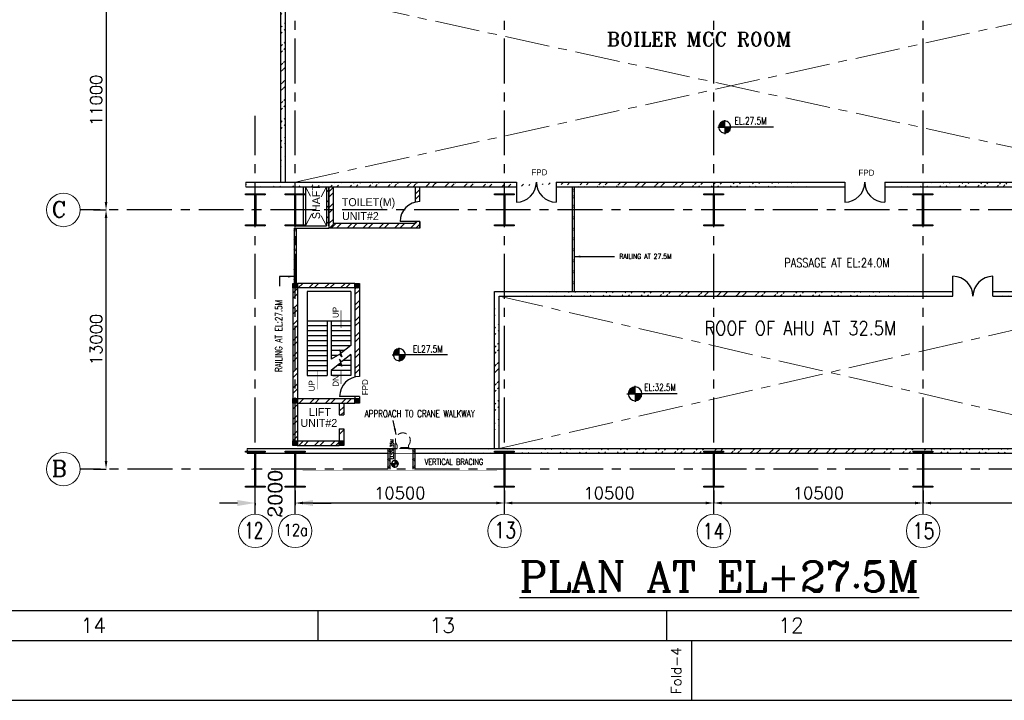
# Model space of a CAD drawing. Header units: inches. Extents: x 0 to 1544102, y -487208 to 23144100.
# Tile 2 of 13: x 53534 to 102926, y -287698 to -253560. Entities that reach past the tile are written whole.
import ezdxf
from ezdxf.enums import TextEntityAlignment as Align

# ---------------------------------------------------------------- set-up
doc = ezdxf.new("R2010")
doc.units = ezdxf.units.IN
doc.header["$LTSCALE"] = 1800
doc.header["$MEASUREMENT"] = 0
doc.linetypes.add('CENTER', pattern=[2, 1.25, -0.25, 0.25, -0.25])
doc.linetypes.add('HIDDEN', pattern=[0.375, 0.25, -0.125])
doc.layers.get('0').update_dxf_attribs({"color": 253, "lineweight": 9})
for name, color, linetype in [('BRACING', 1, 'HIDDEN'), ('COL', 1, 'Continuous'), ('FORMAT', 9, 'Continuous'), ('GRID', 251, 'CENTER'), ('STAIR', 2, 'Continuous'), ('STEEL', 231, 'Continuous'), ('TEXT', 3, 'Continuous'), ('WALL', 6, 'Continuous')]:
    doc.layers.add(name, color=color, linetype=linetype)
for name, color, linetype, lineweight in [('CEN', 2, 'CENTER', 15), ('DIM', 4, 'Continuous', 18), ('EQUIP', 8, 'HIDDEN', 9)]:
    doc.layers.add(name, color=color, linetype=linetype, lineweight=lineweight)
doc.styles.add('COMPLEX', font='complex')
doc.styles.add('HTX11', font='O8111901')
doc.styles.add('ROMANC', font='ROMANC.SHX')
doc.styles.add('ROMANS', font='romans.shx')
doc.styles.add('ROMANT', font='romant')
doc.styles.get("Standard").update_dxf_attribs({"font": 'arial.ttf'})
doc.dimstyles.new('K2', dxfattribs={"dimtxt": 600, "dimasz": 400, "dimexe": 200, "dimexo": 200, "dimgap": 200, "dimtad": 1, "dimdec": 0, "dimzin": 0, "dimdsep": 46, "dimtxsty": 'ROMANC', "dimcen": 0.09, "dimclrd": 256, "dimclrt": 4, "dimadec": 0, "dimazin": 0, "dimtfac": 1, "dimtdec": 0, "dimtofl": 0, "dimtmove": 1, "dimatfit": 3, "dimfxl": 0.18, "dimtolj": 1, "dimtzin": 0, "dimarcsym": 0})
doc.dimstyles.new('USER175', dxfattribs={"dimscale": 175, "dimtxt": 2, "dimasz": 1.75, "dimexe": 0, "dimexo": 0, "dimgap": 0.5, "dimtad": 1, "dimdec": 0, "dimzin": 0, "dimdsep": 46, "dimtxsty": 'ROMANS', "dimcen": 0, "dimclrd": 4, "dimclre": 4, "dimclrt": 4, "dimadec": 0, "dimazin": 0, "dimtfac": 0.09, "dimtdec": 0, "dimtix": 1, "dimtofl": 0, "dimtmove": 0, "dimatfit": 3, "dimfxl": 1, "dimtolj": 1, "dimtzin": 0, "dimarcsym": 0})
pattern_1 = [(45, (-320647.8, -240291.9), (-477.2971, 477.2971), []), (45, (-320329.6, -240291.9), (-477.2971, 477.2971), [])]
pattern_2 = [(45, (-320647.8, -241291.9), (-477.2971, 477.2971), []), (45, (-320329.6, -241291.9), (-477.2971, 477.2971), [])]
pattern_3 = [(45, (-325069.66, -362048.9), (-397.7476, 397.7476), []), (45, (-324804.5, -362048.9), (-397.7476, 397.7476), [])]

# ---------------------------------------------------------------- blocks, each defined once
blk = doc.blocks.new('SHEET_A0')
at = {"layer": 'FORMAT'}
for p, q in [((24, 18), (1076, 18)), ((274, 12), (274, 18)), ((344, 12), (344, 18)), ((12, 12), (1177, 12)), ((349, 0), (349, 12))]:
    blk.add_line(p, q, dxfattribs=at)
blk.add_lwpolyline([(1189, 841), (0, 841), (0, 0), (1189, 0)], close=True, dxfattribs=at)
at = {"layer": 'FORMAT', "style": 'ROMANS'}
for s, p in [('14', (226.34, 13.53)), ('13', (296.34, 13.53)), ('12', (366.34, 13.53))]:
    blk.add_text(s, height=3, dxfattribs=at).set_placement(p)
blk.add_text('Fold-4', height=2, rotation=90, dxfattribs=at).set_placement((346.89, 1.23))
at = {"layer": 'FORMAT', "color": 3, "flags": 13}
for tag, height, rotation, style, p in [('DRGNO', 3.5, 180, 'ROMANT', (99.42, 824.44)), ('FILE_PATH', 2, 90, 'ROMANS', (18.35, 51.64))]:
    blk.add_attdef(tag, text='', height=height, rotation=rotation, dxfattribs=dict(at, style=style)).set_placement(p, align=Align.MIDDLE_LEFT)
for tag, height, style, p in [('DRN', 2, 'ROMANS', (1122.62, 62.51)), ('DESIGN', 2, 'ROMANS', (1122.62, 58.59)), ('CHD', 2, 'ROMANS', (1122.62, 54.43)), ('APPD', 2, 'ROMANS', (1122.62, 50.27)), ('SCALE', 2, 'ROMANS', (1088.44, 28.38)), ('DRGNO', 3.5, 'ROMANT', (1105.05, 23))]:
    blk.add_attdef(tag, text='', height=height, dxfattribs=dict(at, style=style)).set_placement(p, align=Align.MIDDLE_LEFT)
at = {"layer": 'FORMAT', "color": 3, "style": 'ROMANS', "width": 0.8, "flags": 13}
for p in [(1162.9, 62.51), (1162.9, 58.35), (1162.9, 54.19), (1162.9, 50.16)]:
    blk.add_attdef('DATE', text='', height=2, dxfattribs=at).set_placement(p, align=Align.MIDDLE_LEFT)
at = {"layer": 'FORMAT', "color": 3, "style": 'ROMANS', "flags": 13}
for tag, p in [('1', (1119.96, 13.98)), ('REV', (1156.97, 13.98))]:
    blk.add_attdef(tag, p, '', height=2, dxfattribs=at)
blk = doc.blocks.new('*D395')
at = {"layer": 'DIM', "color": 0, "lineweight": -2, "transparency": 16777216}
for p, q in [((98852, -277170), (98852, -277802)), ((110852, -277320), (110852, -277802))]:
    blk.add_line(p, q, dxfattribs=at)
at = {"layer": 'DIM', "lineweight": -2, "transparency": 16777216}
blk.add_line((110452, -277802), (99252, -277802), dxfattribs=at)
at = {"layer": 'DIM', "transparency": 16777216}
for points in [[(99252, -277735), (99252, -277868), (98852, -277802)], [(110452, -277735), (110452, -277868), (110852, -277802)]]:
    blk.add_solid(points, dxfattribs=at)
at = {"layer": 'DIM', "color": 4, "transparency": 16777216, "insert": (104852, -277302), "char_height": 600, "attachment_point": 5, "style": 'ROMANC'}
blk.add_mtext('\\A1;12000', dxfattribs=at)
blk = doc.blocks.new('*D396')
at = {"layer": 'DIM', "lineweight": -2, "transparency": 16777216}
for p, q in [((64452, -277802), (63552, -277802)), ((68252, -277802), (69152, -277802))]:
    blk.add_line(p, q, dxfattribs=at)
at = {"layer": 'DIM', "color": 0, "lineweight": -2, "transparency": 16777216}
for p, q in [((65352, -277802), (65352, -277902)), ((67352, -277801), (67352, -277902))]:
    blk.add_line(p, q, dxfattribs=at)
at = {"layer": 'DIM', "transparency": 16777216}
for points in [[(64452, -277652), (64452, -277952), (65352, -277802)], [(68252, -277652), (68252, -277952), (67352, -277802)]]:
    blk.add_solid(points, dxfattribs=at)
at = {"layer": 'DIM', "color": 4, "transparency": 16777216, "insert": (66352, -277339), "char_height": 700, "attachment_point": 5, "rotation": 90, "style": 'COMPLEX'}
blk.add_mtext('\\A1;2000', dxfattribs=at)
blk = doc.blocks.new('*D397')
at = {"layer": 'DIM', "color": 0, "lineweight": -2, "transparency": 16777216}
for p, q in [((77852, -277170), (77852, -277802)), ((88352, -277320), (88352, -277802))]:
    blk.add_line(p, q, dxfattribs=at)
at = {"layer": 'DIM', "lineweight": -2, "transparency": 16777216}
blk.add_line((87952, -277802), (78252, -277802), dxfattribs=at)
at = {"layer": 'DIM', "transparency": 16777216}
for points in [[(78252, -277735), (78252, -277868), (77852, -277802)], [(87952, -277735), (87952, -277868), (88352, -277802)]]:
    blk.add_solid(points, dxfattribs=at)
at = {"layer": 'DIM', "color": 4, "transparency": 16777216, "insert": (83102, -277302), "char_height": 600, "attachment_point": 5, "style": 'ROMANC'}
blk.add_mtext('\\A1;10500', dxfattribs=at)
blk = doc.blocks.new('*D398')
at = {"layer": 'DIM', "color": 0, "lineweight": -2, "transparency": 16777216}
for p, q in [((88352, -277170), (88352, -277802)), ((98852, -277320), (98852, -277802))]:
    blk.add_line(p, q, dxfattribs=at)
at = {"layer": 'DIM', "lineweight": -2, "transparency": 16777216}
blk.add_line((98452, -277802), (88752, -277802), dxfattribs=at)
at = {"layer": 'DIM', "transparency": 16777216}
for points in [[(88752, -277735), (88752, -277868), (88352, -277802)], [(98452, -277735), (98452, -277868), (98852, -277802)]]:
    blk.add_solid(points, dxfattribs=at)
at = {"layer": 'DIM', "color": 4, "transparency": 16777216, "insert": (93602, -277302), "char_height": 600, "attachment_point": 5, "style": 'ROMANC'}
blk.add_mtext('\\A1;10500', dxfattribs=at)
blk = doc.blocks.new('*D399')
at = {"layer": 'DIM', "color": 0, "lineweight": -2, "transparency": 16777216}
for p, q in [((67352, -277170), (67352, -277802)), ((77852, -277320), (77852, -277802))]:
    blk.add_line(p, q, dxfattribs=at)
at = {"layer": 'DIM', "lineweight": -2, "transparency": 16777216}
blk.add_line((77452, -277802), (67752, -277802), dxfattribs=at)
at = {"layer": 'DIM', "transparency": 16777216}
for points in [[(67752, -277735), (67752, -277868), (67352, -277802)], [(77452, -277735), (77452, -277868), (77852, -277802)]]:
    blk.add_solid(points, dxfattribs=at)
at = {"layer": 'DIM', "color": 4, "transparency": 16777216, "insert": (72602, -277302), "char_height": 600, "attachment_point": 5, "style": 'ROMANC'}
blk.add_mtext('\\A1;10500', dxfattribs=at)
blk = doc.blocks.new('C-ROW COLUMN')
at = {"layer": 'COL'}
h = blk.add_hatch(dxfattribs=at)
h.set_pattern_fill('ANSI31', color=256, scale=200, style=0)
h.set_pattern_definition([(45, (-1315.907, -6.545), (-17.6776695, 17.6776695), [])])
h.paths.add_polyline_path([(77950, 120865), (76960, 120865), (76960, 120820), (77950, 120820)])
h.paths.add_polyline_path([(77478, 120820), (77433, 120820), (77433, 119310), (77478, 119310)])
h.paths.add_polyline_path([(77950, 119310), (76960, 119310), (76960, 119265), (77950, 119265)])
at = {"layer": 'CEN'}
for p, q in [((77455, 119265), (77455, 120865)), ((77264, 120065), (77647, 120065))]:
    blk.add_line(p, q, dxfattribs=at)
at = {"layer": 'COL'}
for points in [[(76960, 120865), (77950, 120865), (77950, 120820), (76960, 120820)], [(77433, 120820), (77478, 120820), (77478, 119310), (77433, 119310)], [(76960, 119310), (77950, 119310), (77950, 119265), (76960, 119265)]]:
    blk.add_lwpolyline(points, close=True, dxfattribs=at)
blk = doc.blocks.new('B-ROW COLUMN')
at = {"layer": 'COL'}
h = blk.add_hatch(dxfattribs=at)
h.set_pattern_fill('ANSI31', color=256, scale=200, style=0)
h.set_pattern_definition([(45, (155648.048, 63141.767), (-17.67767, 17.67767), [])])
h.paths.add_polyline_path([(171095, 85178), (172085, 85178), (172085, 85128), (171095, 85128)])
h.paths.add_polyline_path([(171574, 86878), (171606, 86878), (171606, 85178), (171574, 85178)])
h.paths.add_polyline_path([(171095, 86928), (172085, 86928), (172085, 86878), (171095, 86878)])
blk.add_line((171590, 85128), (171590, 86928))
at = {"layer": 'CEN'}
for p, q in [((171590, 85128), (171590, 86928)), ((171399, 86028), (171782, 86028))]:
    blk.add_line(p, q, dxfattribs=at)
at = {"layer": 'COL'}
for points in [[(171095, 86928), (172085, 86928), (172085, 86878), (171095, 86878)], [(171574, 86878), (171606, 86878), (171606, 85178), (171574, 85178)], [(171095, 85178), (172085, 85178), (172085, 85128), (171095, 85128)]]:
    blk.add_lwpolyline(points, close=True, dxfattribs=at)
blk = doc.blocks.new('*X15')
at = {"color": 0}
for p, q in [((36102, 29300), (36330, 29300)), ((36115, 29325), (36330, 29325)), ((36132, 29350), (36330, 29350)), ((36154, 29375), (36330, 29375)), ((36183, 29400), (36330, 29400)), ((36226, 29425), (36330, 29425)), ((36080, 29200), (36330, 29200)), ((36081, 29225), (36330, 29225)), ((36085, 29250), (36330, 29250)), ((36092, 29275), (36330, 29275))]:
    blk.add_line(p, q, dxfattribs=at)
blk = doc.blocks.new('LL')
for p, q in [((-1136, 0), (-711, 0)), ((-711, 0), (-711, 423)), ((1493, 0), (-711, 0)), ((-711, 0), (-711, -418))]:
    blk.add_line(p, q)
for start, end in [(90, 180), (180, 270), (0, 90), (270, 0)]:
    blk.add_arc((-711, 0), 360, start, end)
at = {"xscale": 1.439999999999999, "yscale": 1.439999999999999, "zscale": 1.439999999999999}
blk.add_blockref('*X15', (-53026, -42044), dxfattribs=at)
at = {"xscale": 1.439999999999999, "yscale": 1.439999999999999, "zscale": 1.439999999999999, "rotation": 180}
blk.add_blockref('*X15', (51604, 42044), dxfattribs=at)
at = {"flags": 4}
blk.add_attdef('LEVEL', (-222, 154), '', height=432, dxfattribs=at)
blk = doc.blocks.new('*D403')
at = {"layer": 'DIM', "color": 0, "lineweight": -2, "transparency": 16777216}
for p, q in [((57237, -252101), (57866, -252101)), ((57237, -263101), (57866, -263101))]:
    blk.add_line(p, q, dxfattribs=at)
at = {"layer": 'DIM', "lineweight": -2, "transparency": 16777216}
blk.add_line((57866, -252501), (57866, -262701), dxfattribs=at)
at = {"layer": 'DIM', "transparency": 16777216}
for points in [[(57800, -252501), (57933, -252501), (57866, -252101)], [(57800, -262701), (57933, -262701), (57866, -263101)]]:
    blk.add_solid(points, dxfattribs=at)
at = {"layer": 'DIM', "color": 4, "transparency": 16777216, "insert": (57366, -257601), "char_height": 600, "attachment_point": 5, "rotation": 90, "style": 'ROMANC'}
blk.add_mtext('\\A1;11000', dxfattribs=at)
blk = doc.blocks.new('*D404')
at = {"layer": 'DIM', "color": 0, "lineweight": -2, "transparency": 16777216}
for p, q in [((57237, -263101), (57866, -263101)), ((57237, -276101), (57866, -276101))]:
    blk.add_line(p, q, dxfattribs=at)
at = {"layer": 'DIM', "lineweight": -2, "transparency": 16777216}
blk.add_line((57866, -275701), (57866, -263501), dxfattribs=at)
at = {"layer": 'DIM', "transparency": 16777216}
for points in [[(57800, -263501), (57933, -263501), (57866, -263101)], [(57800, -275701), (57933, -275701), (57866, -276101)]]:
    blk.add_solid(points, dxfattribs=at)
at = {"layer": 'DIM', "color": 4, "transparency": 16777216, "insert": (57366, -269601), "char_height": 600, "attachment_point": 5, "rotation": 90, "style": 'ROMANC'}
blk.add_mtext('\\A1;13000', dxfattribs=at)

msp = doc.modelspace()

# ---------------------------------------------------------------- hatches: boundary and pattern name
h = msp.add_hatch()
h.set_pattern_fill('ANSI32', color=256, scale=1800, style=0)
h.set_pattern_definition(pattern_1)
edge = h.paths.add_edge_path()
edge.add_line((66637.36, -261711.25), (66637.36, -251236.25))
edge.add_line((66867.36, -261711.25), (66867.36, -251466.25))
h = msp.add_hatch()
h.set_pattern_fill('ANSI32', color=256, scale=1800, style=0)
h.set_pattern_definition(pattern_1)
edge = h.paths.add_edge_path()
edge.add_line((80452.36, -261711.25), (94925.97, -261711.25))
edge.add_line((80452.36, -261941.25), (94925.97, -261941.25))
edge.add_line((64883.65, -261711.25), (78452.36, -261711.25))
edge.add_line((64883.65, -261941.25), (78452.36, -261941.25))
h = msp.add_hatch()
h.set_pattern_fill('ANSI32', color=256, scale=1800, style=0)
h.set_pattern_definition(pattern_1)
edge = h.paths.add_edge_path()
edge.add_line((96925.97, -261711.25), (111644.65, -261711.25))
edge.add_line((96925.97, -261941.25), (111644.65, -261941.25))
h = msp.add_hatch()
h.set_pattern_fill('ANSI32', color=256, scale=1800, style=0)
h.set_pattern_definition(pattern_2)
edge = h.paths.add_edge_path()
edge.add_line((77352.36, -267201.25), (100352.36, -267201.25))
edge.add_line((77582.36, -267431.25), (100352.36, -267431.25))
h = msp.add_hatch()
h.set_pattern_fill('ANSI32', color=256, scale=1800, style=0)
h.set_pattern_definition(pattern_2)
edge = h.paths.add_edge_path()
edge.add_line((77582.36, -275071.25), (77582.36, -267431.25))
edge.add_line((77352.36, -275071.25), (77352.36, -267201.25))
h = msp.add_hatch()
h.set_pattern_fill('ANSI32', color=256, scale=1800, style=0)
h.set_pattern_definition(pattern_2)
edge = h.paths.add_edge_path()
edge.add_line((102352.36, -267201.25), (110967.36, -267201.25))
edge.add_line((102352.36, -267431.25), (110737.36, -267431.25))
h = msp.add_hatch()
h.set_pattern_fill('ANSI32', color=256, scale=1800, style=0)
h.set_pattern_definition(pattern_2)
edge = h.paths.add_edge_path()
edge.add_line((73036.38, -275071.25), (111403.45, -275071.25))
edge.add_line((73252.36, -275301.25), (111403.45, -275301.25))
at = {"layer": 'COL'}
h = msp.add_hatch(dxfattribs=at)
h.set_pattern_fill('ANSI31', color=1, scale=250, angle=180, style=0)
h.set_pattern_definition([(225, (63887.363, -272136.247), (22.09709, -22.09709), [])])
h.paths.add_polyline_path([(67467.36, -267016.25), (67467.36, -266786.25), (67237.36, -266786.25), (67237.36, -267016.25)])
h = msp.add_hatch(dxfattribs=at)
h.set_pattern_fill('ANSI31', color=1, scale=250, angle=180, style=0)
h.set_pattern_definition([(225, (63887.363, -272136.247), (22.09709, -22.09709), [])])
h.paths.add_polyline_path([(67467.36, -267016.25), (67467.36, -266786.25), (67237.36, -266786.25), (67237.36, -267016.25)])
h = msp.add_hatch(dxfattribs=at)
h.set_pattern_fill('ANSI31', color=1, scale=250, angle=180, style=0)
h.set_pattern_definition([(225, (67002.363, -272136.247), (22.09709, -22.09709), [])])
h.paths.add_polyline_path([(70582.36, -267016.25), (70582.36, -266786.25), (70352.36, -266786.25), (70352.36, -267016.25)])
h = msp.add_hatch(dxfattribs=at)
h.set_pattern_fill('ANSI31', color=1, scale=250, angle=180, style=0)
h.set_pattern_definition([(225, (67002.363, -272136.247), (22.09709, -22.09709), [])])
h.paths.add_polyline_path([(70582.36, -267016.25), (70582.36, -266786.25), (70352.36, -266786.25), (70352.36, -267016.25)])
h = msp.add_hatch(dxfattribs=at)
h.set_pattern_fill('ANSI31', color=1, scale=250, angle=180, style=0)
h.set_pattern_definition([(225, (63887.363, -277906.247), (22.09709, -22.09709), [])])
h.paths.add_polyline_path([(67467.36, -272786.25), (67467.36, -272556.25), (67237.36, -272556.25), (67237.36, -272786.25)])
h = msp.add_hatch(dxfattribs=at)
h.set_pattern_fill('ANSI31', color=1, scale=250, angle=180, style=0)
h.set_pattern_definition([(225, (67002.363, -277906.247), (22.09709, -22.09709), [])])
h.paths.add_polyline_path([(70582.36, -272786.25), (70582.36, -272556.25), (70352.36, -272556.25), (70352.36, -272786.25)])
h = msp.add_hatch(dxfattribs=at)
h.set_pattern_fill('ANSI31', color=1, scale=250, angle=180, style=0)
h.set_pattern_definition([(225, (63887.363, -280036.247), (22.09709, -22.09709), [])])
h.paths.add_polyline_path([(67467.36, -274916.25), (67467.36, -274686.25), (67237.36, -274686.25), (67237.36, -274916.25)])
h = msp.add_hatch(dxfattribs=at)
h.set_pattern_fill('ANSI31', color=1, scale=250, angle=180, style=0)
h.set_pattern_definition([(225, (66217.363, -280036.247), (22.09709, -22.09709), [])])
h.paths.add_polyline_path([(69797.36, -274916.25), (69797.36, -274686.25), (69567.36, -274686.25), (69567.36, -274916.25)])
at = {"layer": 'WALL', "linetype": 'Continuous'}
h = msp.add_hatch(dxfattribs=at)
h.set_pattern_fill('ANSI32', color=9, scale=1500, angle=360, style=0)
h.set_pattern_definition([(45, (-323799.66, -361128.9), (-397.7476, 397.7476), []), (45, (-323534.5, -361128.9), (-397.7476, 397.7476), [])])
h.paths.add_polyline_path([(69042.36, -263101.25), (68927.36, -263101.25), (68927.36, -263901.25), (69042.36, -263901.25)])
h.paths.add_polyline_path([(69042.36, -261941.25), (68927.36, -261941.25), (68927.36, -263101.25), (69042.36, -263101.25)])
h = msp.add_hatch(dxfattribs=at)
h.set_pattern_fill('ANSI32', color=9, scale=1500, angle=360, style=0)
h.set_pattern_definition([(45, (-449114.66, -361128.9), (-397.74756, 397.74756), []), (45, (-448849.5, -361128.9), (-397.74756, 397.74756), [])])
h.paths.add_polyline_path([(69272.36, -261941.25), (69042.36, -261941.25), (69042.36, -263101.25), (69272.36, -263101.25)])
h.paths.add_polyline_path([(69272.36, -263101.25), (69042.36, -263101.25), (69042.36, -264016.25), (69272.36, -264016.25)])
h = msp.add_hatch(dxfattribs=at)
h.set_pattern_fill('ANSI32', color=9, scale=1500, angle=360, style=0)
h.set_pattern_definition([(45, (-404755.4, -306098.74), (-397.74756, 397.74756), []), (45, (-404490.26, -306098.74), (-397.74756, 397.74756), [])])
edge = h.paths.add_edge_path()
edge.add_line((73612.36, -264336.25), (73382.36, -264336.25))
edge.add_line((73382.36, -264336.25), (73382.36, -264363.06))
edge.add_arc((73612.36, -265336.25), 1000, 90, 103.297072, ccw=False)
edge = h.paths.add_edge_path()
edge.add_arc((73612.36, -263686.25), 1000, 90, 103.297072)
edge.add_line((73382.36, -262713.06), (73382.36, -261941.25))
edge.add_line((73382.36, -261941.25), (73612.36, -261941.25))
edge.add_line((73612.36, -261941.25), (73612.36, -262686.25))
h = msp.add_hatch(dxfattribs=at)
h.set_pattern_fill('ANSI32', color=9, scale=1500, angle=360, style=0)
h.set_pattern_definition([(45, (-447799.66, -356978.9), (-397.74756, 397.74756), []), (45, (-447534.5, -356978.9), (-397.74756, 397.74756), [])])
h.paths.add_polyline_path([(69042.36, -263786.25), (69042.36, -264016.25), (73612.36, -264016.25), (73612.36, -263686.25), (73382.36, -263686.25), (73382.36, -263786.25)])
h = msp.add_hatch(dxfattribs=at)
h.set_pattern_fill('ANSI32', color=9, scale=1500, angle=360, style=0)
h.set_pattern_definition([(45, (-448399.66, -362093.9), (-397.74756, 397.74756), []), (45, (-448134.5, -362093.9), (-397.74756, 397.74756), [])])
h.paths.add_polyline_path([(67237.36, -272556.25), (67467.36, -272556.25), (67467.36, -267016.25), (67237.36, -267016.25)])
h = msp.add_hatch(dxfattribs=at)
h.set_pattern_fill('ANSI32', color=9, scale=1500, angle=360, style=0)
h.set_pattern_definition([(45, (-323799.66, -362128.9), (-397.7476, 397.7476), []), (45, (-323534.5, -362128.9), (-397.7476, 397.7476), [])])
h.paths.add_polyline_path([(70352.36, -266786.25), (67467.36, -266786.25), (67467.36, -267016.25), (70352.36, -267016.25)])
h = msp.add_hatch(dxfattribs=at)
h.set_pattern_fill('ANSI32', color=9, scale=1500, angle=360, style=0)
h.set_pattern_definition([(45, (63620.57, -273019.85), (-397.748, 397.748), []), (45, (63885.74, -273019.85), (-397.748, 397.748), [])])
edge = h.paths.add_edge_path()
edge.add_arc((70582.37, -272686.26), 1141.75, 90.000446, 101.621923, ccw=False)
edge.add_line((70582.36, -271544.51), (70582.36, -267016.25))
edge.add_line((70582.36, -267016.25), (70352.36, -267016.25))
edge.add_line((70352.36, -267016.25), (70352.36, -271567.91))
h = msp.add_hatch(dxfattribs=at)
h.set_pattern_fill('ANSI32', color=9, scale=1500, angle=360, style=0)
h.set_pattern_definition([(45, (64105.57, -272789.85), (-397.75, 397.75), []), (45, (64370.74, -272789.85), (-397.75, 397.75), [])])
h.paths.add_polyline_path([(70352.36, -272556.25), (67467.36, -272556.25), (67467.36, -272786.25), (70352.36, -272786.25)])
h = msp.add_hatch(dxfattribs=at)
h.set_pattern_fill('ANSI32', color=9, scale=1500, angle=360, style=0)
h.set_pattern_definition(pattern_3)
h.paths.add_polyline_path([(67467.36, -272786.25), (67237.36, -272786.25), (67237.36, -274786.25), (67467.36, -274786.25)])
h = msp.add_hatch(dxfattribs=at)
h.set_pattern_fill('ANSI32', color=9, scale=1500, angle=360, style=0)
h.set_pattern_definition([(45, (53123.6, -366013.9), (-397.7476, 397.7476), []), (45, (53388.8, -366013.9), (-397.7476, 397.7476), [])])
h.paths.add_polyline_path([(69797.36, -272786.25), (69567.36, -272786.25), (69567.36, -273386.25), (69797.36, -273386.25)])
h = msp.add_hatch(dxfattribs=at)
h.set_pattern_fill('ANSI32', color=9, scale=1500, angle=360, style=0)
h.set_pattern_definition([(45, (53123.6, -365313.9), (-397.7476, 397.7476), []), (45, (53388.8, -365313.9), (-397.7476, 397.7476), [])])
h.paths.add_polyline_path([(69797.36, -274086.25), (69567.36, -274086.25), (69567.36, -274686.25), (69797.36, -274686.25)])
h = msp.add_hatch(dxfattribs=at)
h.set_pattern_fill('ANSI32', color=9, scale=1500, angle=360, style=0)
h.set_pattern_definition(pattern_3)
h.paths.add_polyline_path([(69667.36, -274916.25), (69667.36, -274686.25), (67467.36, -274686.25), (67467.36, -274916.25)])

# ---------------------------------------------------------------- linework, layer by layer
for points in [[(64883.65, -261711.25), (64883.65, -261807.08), (64906.65, -261807.08), (64860.65, -261845.41), (64883.65, -261845.41), (64883.65, -261941.25)], [(64947.59, -275301.25), (64947.59, -275205.41), (64924.59, -275205.41), (64970.59, -275167.08), (64947.59, -275167.08), (64947.59, -275071.25)]]:
    msp.add_lwpolyline(points)
for centre, radius in [((55725.83, -263101.25), 840.34), ((55725.83, -263101.25), 840.34), ((81295.9, -262114.82), 50), ((81295.9, -262452.57), 50), ((81295.9, -262912.18), 50), ((81295.9, -263505.5), 50), ((81295.9, -264062.61), 50), ((81295.9, -264554.85), 50), ((81295.9, -265107.62), 50), ((81295.9, -265659.16), 50), ((81295.9, -266211.93), 50), ((81295.9, -266763.47), 50), ((55725.83, -276101.25), 840.34), ((55725.83, -276101.25), 840.34), ((65352.36, -279201.5), 840.34), ((65352.36, -279201.5), 840.34), ((67352.36, -279201.5), 840.34), ((67352.36, -279201.5), 840.34), ((77852.36, -279201.5), 840.34), ((77852.36, -279201.5), 840.34), ((88352.36, -279201.5), 840.34), ((88352.36, -279201.5), 840.34), ((98852.36, -279201.5), 840.34), ((98852.36, -279201.5), 840.34)]:
    msp.add_circle(centre, radius)
at = {"layer": 'BRACING', "const_width": 25}
for points in [[(67722.36, -275313.75), (77482.36, -275313.75)], [(67722.36, -276188.75), (77482.36, -276188.75)]]:
    msp.add_lwpolyline(points, dxfattribs=at)
at = {"layer": 'CEN'}
for p, q in [((67352.36, -261711.25), (110852.36, -252101.25)), ((67352.36, -252101.25), (111337.36, -261711.25)), ((68125.67, -262418.86), (67867.36, -261941.25)), ((68927.36, -261941.25), (68659.29, -262436.93)), ((68196.44, -263292.77), (67867.36, -263901.25)), ((68927.36, -263901.25), (68651.99, -263392.06)), ((77582.36, -275071.25), (110737.36, -267431.25)), ((77582.36, -267431.25), (110737.36, -275071.25))]:
    msp.add_line(p, q, dxfattribs=at)
at = {"layer": 'COL'}
for points in [[(67237.36, -266786.25), (67467.36, -266786.25), (67467.36, -267016.25), (67237.36, -267016.25)], [(67237.36, -266786.25), (67467.36, -266786.25), (67467.36, -267016.25), (67237.36, -267016.25)], [(70352.36, -266786.25), (70582.36, -266786.25), (70582.36, -267016.25), (70352.36, -267016.25)], [(70352.36, -266786.25), (70582.36, -266786.25), (70582.36, -267016.25), (70352.36, -267016.25)], [(67237.36, -272556.25), (67467.36, -272556.25), (67467.36, -272786.25), (67237.36, -272786.25)], [(70352.36, -272556.25), (70582.36, -272556.25), (70582.36, -272786.25), (70352.36, -272786.25)], [(67237.36, -274686.25), (67467.36, -274686.25), (67467.36, -274916.25), (67237.36, -274916.25)], [(69567.36, -274686.25), (69797.36, -274686.25), (69797.36, -274916.25), (69567.36, -274916.25)]]:
    msp.add_lwpolyline(points, close=True, dxfattribs=at)
at = {"layer": 'EQUIP'}
for p, q in [((73079.45, -275012.37), (72438.66, -275012.37)), ((72473.88, -274908.48), (72473.88, -275071.25)), ((73036.38, -275071.25), (72473.88, -275071.25)), ((73036.38, -275071.25), (73036.38, -274908.48))]:
    msp.add_line(p, q, dxfattribs=at)
msp.add_arc((72755.13, -274660.44), 375, 318.590378, 221.409622, dxfattribs=at)
at = {"layer": 'GRID'}
for p, q in [((77852.36, -278361.16), (77852.36, -215624.93)), ((88352.36, -278361.16), (88352.36, -215624.93)), ((98852.36, -278361.16), (98852.36, -215624.93)), ((67352.36, -278361.16), (67352.36, -247376.9)), ((65352.36, -278361.16), (65352.36, -258376.9)), ((65352.36, -278361.16), (65352.36, -258376.9)), ((111565.65, -263101.25), (56566.18, -263101.25)), ((111595.74, -276101.25), (56566.18, -276101.25))]:
    msp.add_line(p, q, dxfattribs=at)
at = {"layer": 'STAIR', "linetype": 'Continuous'}
for p, q in [((67952.36, -267186.25), (67952.36, -271406.25)), ((70152.36, -267186.25), (67952.36, -267186.25)), ((70152.36, -267186.25), (70152.36, -269906.25)), ((67952.35, -268656.25), (68952.36, -268656.25)), ((68952.36, -268656.25), (68952.36, -271406.25)), ((68952.36, -268656.25), (69152.36, -268656.25)), ((69152.36, -268656.25), (70152.36, -268656.25)), ((69152.36, -268656.25), (69152.36, -270580.4)), ((67952.35, -268906.25), (68952.36, -268906.25)), ((67952.35, -269156.25), (68952.36, -269156.25)), ((69152.36, -268906.25), (70152.36, -268906.25)), ((69152.36, -269156.25), (70152.36, -269156.25)), ((67952.35, -269406.25), (68952.36, -269406.25)), ((67952.35, -269656.25), (68952.36, -269656.25)), ((69152.36, -269406.25), (70152.36, -269406.25)), ((69152.36, -269656.25), (70152.36, -269656.25)), ((67952.35, -269906.25), (68952.36, -269906.25)), ((67952.35, -270156.25), (68952.36, -270156.25)), ((69152.36, -269906.25), (70152.36, -269906.25)), ((69824.22, -270156.25), (69152.36, -270156.25)), ((67952.35, -270406.25), (68952.36, -270406.25)), ((67952.35, -270656.25), (68952.36, -270656.25)), ((69466.17, -270406.25), (69152.36, -270406.25)), ((70152.36, -270656.25), (69774.85, -270656.25)), ((70152.36, -270406.25), (70091.64, -270406.25)), ((70152.36, -270358.33), (70152.36, -271406.25)), ((67952.35, -270906.25), (68952.36, -270906.25)), ((67952.35, -271156.25), (68952.36, -271156.25)), ((70152.36, -271156.25), (69152.36, -271156.25)), ((69152.36, -271156.25), (69152.36, -271406.25)), ((70152.36, -270906.25), (69461.31, -270906.25)), ((67952.35, -271406.25), (68952.36, -271406.25)), ((70152.36, -271406.25), (69152.36, -271406.25))]:
    msp.add_line(p, q, dxfattribs=at)
at = {"layer": 'STAIR', "linetype": 'Continuous', "flags": 128}
for points in [[(69652.36, -269054.26, 0, 150, 0), (69652.36, -268699.57, 25, 25, 0), (69652.36, -268140.93, 25, 25, 0)], [(68452.35, -271182.65, 0, 150, 0), (68452.35, -271537.34, 25, 25, 0), (68452.35, -272095.98, 25, 25, 0)], [(69652.36, -271076.61, 0, 150, 0), (69652.36, -271431.3, 25, 25, 0), (69652.36, -271828.18, 25, 25, 0)]]:
    msp.add_lwpolyline(points, format="xyseb", dxfattribs=at)
for points in [[(70152.36, -269906.25), (69684.59, -270262.62), (69573.9, -270122.36), (69699.61, -270478.38), (69588.93, -270338.12), (69152.36, -270580.4)], [(70152.36, -270358.33), (69684.59, -270727.48), (69573.9, -270587.22), (69699.61, -270943.24), (69588.93, -270802.98), (69152.36, -271156.25)]]:
    msp.add_lwpolyline(points, dxfattribs=at)
at = {"layer": 'STEEL'}
for p, q in [((67302.36, -264016.25), (67302.36, -266786.25)), ((67402.36, -264016.25), (67402.36, -266786.25)), ((72002.36, -275071.25), (72002.36, -276101.25)), ((72102.36, -275071.25), (72102.36, -276101.25)), ((73252.36, -275071.25), (73252.36, -276101.25)), ((73352.36, -275071.25), (73352.36, -276101.25))]:
    msp.add_line(p, q, dxfattribs=at)
for centre in [(67352.36, -264111.2), (67352.36, -264598.69), (67352.36, -265098.69), (67352.36, -265598.69), (67352.36, -266098.69), (67352.36, -266598.69)]:
    msp.add_circle(centre, 50, dxfattribs=at)
at = {"layer": 'STEEL', "linetype": 'Continuous'}
for centre in [(72052.36, -275183.6), (72052.36, -275628.91), (73302.36, -275183.6), (73302.36, -275628.91), (72052.36, -275994.04), (73302.36, -275994.04)]:
    msp.add_circle(centre, 50, dxfattribs=at)
at = {"layer": 'TEXT', "flags": 128}
for points in [[(88901.92, -258645.87, 0.414246), (88601.92, -258945.87)], [(89201.92, -258945.87, 0.414258), (88901.92, -258645.87)], [(88601.92, -258945.87, 0.414221), (88901.92, -259245.87)], [(88901.92, -259245.87, 0.414246), (89201.92, -258945.87)], [(72572.53, -270062.76, 0.414246), (72272.53, -270362.76)], [(72872.53, -270362.76, 0.414258), (72572.53, -270062.76)], [(72272.53, -270362.76, 0.414221), (72572.53, -270662.76)], [(72572.53, -270662.76, 0.414246), (72872.53, -270362.76)]]:
    msp.add_lwpolyline(points, format="xyb", dxfattribs=at)
for points in [[(88643.8, -258792.87), (88901.92, -258792.87)], [(88664.2, -258762.87), (88901.92, -258762.87)], [(88690.6, -258732.87), (88901.92, -258732.87)], [(88725.88, -258702.87), (88901.92, -258702.87)], [(88777.36, -258672.87), (88901.92, -258672.87)], [(88901.92, -258945.87), (88901.92, -258593.55)], [(88548.04, -258945.87), (88901.92, -258945.87)], [(88601.92, -258942.87), (88901.92, -258942.87)], [(88603.72, -258912.87), (88901.92, -258912.87)], [(88608.64, -258882.87), (88901.92, -258882.87)], [(88616.68, -258852.87), (88901.92, -258852.87)], [(88628.32, -258822.87), (88901.92, -258822.87)], [(91347.34, -258945.87), (88901.92, -258945.87)], [(88901.92, -258945.87), (88901.92, -259294.23)], [(89201.92, -258948.75), (88901.92, -258948.75)], [(89200.12, -258978.75), (88901.92, -258978.75)], [(89195.32, -259008.75), (88901.92, -259008.75)], [(89187.16, -259038.75), (88901.92, -259038.75)], [(89175.64, -259068.75), (88901.92, -259068.75)], [(89160.04, -259098.75), (88901.92, -259098.75)], [(89139.76, -259128.75), (88901.92, -259128.75)], [(89113.24, -259158.75), (88901.92, -259158.75)], [(89077.96, -259188.75), (88901.92, -259188.75)], [(89026.48, -259218.75), (88901.92, -259218.75)], [(72361.21, -270149.76), (72572.53, -270149.76)], [(72396.49, -270119.76), (72572.53, -270119.76)], [(72447.97, -270089.76), (72572.53, -270089.76)], [(72572.53, -270362.76), (72572.53, -270010.44)], [(72218.65, -270362.76), (72572.53, -270362.76)], [(72272.53, -270359.76), (72572.53, -270359.76)], [(72274.33, -270329.76), (72572.53, -270329.76)], [(72279.25, -270299.76), (72572.53, -270299.76)], [(72287.29, -270269.76), (72572.53, -270269.76)], [(72298.93, -270239.76), (72572.53, -270239.76)], [(72314.41, -270209.76), (72572.53, -270209.76)], [(72334.81, -270179.76), (72572.53, -270179.76)], [(74996.63, -270362.76), (72572.53, -270362.76)], [(72572.53, -270362.76), (72572.53, -270711.12)], [(72872.53, -270365.64), (72572.53, -270365.64)], [(72870.73, -270395.64), (72572.53, -270395.64)], [(72865.93, -270425.64), (72572.53, -270425.64)], [(72857.77, -270455.64), (72572.53, -270455.64)], [(72846.25, -270485.64), (72572.53, -270485.64)], [(72830.65, -270515.64), (72572.53, -270515.64)], [(72810.37, -270545.64), (72572.53, -270545.64)], [(72783.85, -270575.64), (72572.53, -270575.64)], [(72748.57, -270605.64), (72572.53, -270605.64)], [(72697.09, -270635.64), (72572.53, -270635.64)]]:
    msp.add_lwpolyline(points, dxfattribs=at)
at = {"layer": 'WALL'}
for p, q in [((66637.36, -261711.25), (66637.36, -251236.25)), ((66867.36, -261711.25), (66867.36, -251466.25)), ((64883.65, -261711.25), (78452.36, -261711.25)), ((78452.36, -261711.25), (78452.36, -262711.25)), ((80452.36, -261711.25), (94925.97, -261711.25)), ((80452.36, -261711.25), (80452.36, -262711.25)), ((94925.97, -261711.25), (94925.97, -262711.25)), ((96925.97, -261711.25), (111644.65, -261711.25)), ((96925.97, -261711.25), (96925.97, -262711.25)), ((64883.65, -261941.25), (78452.36, -261941.25)), ((67752.36, -261941.25), (67752.36, -263901.25)), ((67867.36, -261941.25), (67867.36, -263901.25)), ((68927.36, -261941.25), (68927.36, -263901.25)), ((69042.36, -263901.25), (69042.36, -261941.25)), ((69042.36, -261941.25), (69042.36, -264016.25)), ((69272.36, -263786.25), (69272.36, -261941.25)), ((73382.36, -262713.06), (73382.36, -261941.25)), ((73612.36, -262686.25), (73612.36, -261941.25)), ((80452.36, -261941.25), (94925.97, -261941.25)), ((81245.9, -261941.25), (81245.9, -267201.25)), ((81345.9, -261941.25), (81345.9, -267201.25)), ((96925.97, -261941.25), (111644.65, -261941.25)), ((73382.36, -263786.25), (73382.36, -263686.25)), ((73382.36, -263713.06), (73382.36, -263686.25)), ((73382.36, -263686.25), (73382.36, -263786.25)), ((73612.36, -264016.25), (73612.36, -263686.25)), ((73612.36, -263686.25), (73612.36, -264016.25)), ((67302.36, -264016.25), (69042.36, -264016.25)), ((67352.36, -263901.25), (68927.36, -263901.25)), ((73612.36, -264016.25), (69042.36, -264016.25)), ((73382.36, -263786.25), (69272.36, -263786.25)), ((100352.36, -267431.25), (100352.36, -266431.25)), ((102352.36, -267431.25), (102352.36, -266431.25)), ((67237.36, -266786.25), (67237.36, -274686.25)), ((67467.36, -266786.25), (67467.36, -274686.25)), ((70352.36, -266786.25), (67467.36, -266786.25)), ((70352.36, -267016.25), (67467.36, -267016.25)), ((70352.36, -267016.25), (70352.36, -271483.06)), ((70582.36, -267016.25), (70582.36, -271456.25)), ((77352.36, -267201.25), (100352.36, -267201.25)), ((77352.36, -275071.25), (77352.36, -267201.25)), ((102352.36, -267201.25), (110967.36, -267201.25)), ((77582.36, -267431.25), (100352.36, -267431.25)), ((77582.36, -275071.25), (77582.36, -267431.25)), ((102352.36, -267431.25), (110737.36, -267431.25)), ((70352.36, -272456.25), (70352.36, -272556.25)), ((70582.36, -272456.25), (70582.36, -272556.25)), ((69567.36, -272786.25), (69567.36, -273386.25)), ((69797.36, -272786.25), (69797.36, -273386.25)), ((69567.36, -273386.25), (69797.36, -273386.25)), ((69567.36, -274086.25), (69567.36, -274686.25)), ((69567.36, -274086.25), (69797.36, -274086.25)), ((69797.36, -274086.25), (69797.36, -274686.25)), ((64947.59, -275071.25), (72473.88, -275071.25)), ((73036.38, -275071.25), (111403.45, -275071.25)), ((64947.59, -275301.25), (72002.36, -275301.25)), ((73252.36, -275301.25), (111403.45, -275301.25))]:
    msp.add_line(p, q, dxfattribs=at)
at = {"layer": 'WALL', "flags": 128}
for points in [[(73612.36, -263686.25), (72612.36, -263686.25)], [(67467.36, -272556.25), (70352.36, -272556.25)], [(70582.36, -272456.25), (69582.36, -272456.25)], [(67467.36, -272786.25), (70352.36, -272786.25)], [(67467.36, -274686.25), (69567.36, -274686.25)], [(67467.36, -274916.25), (69567.36, -274916.25)]]:
    msp.add_lwpolyline(points, dxfattribs=at)
at = {"layer": 'WALL'}
for centre, start, end in [((78452.36, -261711.25), 270, 0), ((80452.36, -261711.25), 180, 270), ((94925.97, -261711.25), 270, 0), ((96925.97, -261711.25), 180, 270), ((73612.36, -263686.25), 90, 180), ((100352.36, -267431.25), 0, 90), ((102352.36, -267431.25), 90, 180), ((70582.36, -272456.25), 90, 180)]:
    msp.add_arc(centre, 1000, start, end, dxfattribs=at)

# ---------------------------------------------------------------- block references
at = {"color": 161, "linetype": 'ByBlock', "xscale": 250, "yscale": 250, "zscale": 250}
msp.add_blockref('SHEET_A0', (0, -287698.08), dxfattribs=at)
for name, p in [('C-ROW COLUMN', (-12103.08, -383166.4)), ('C-ROW COLUMN', (-10103.08, -383166.4)), ('C-ROW COLUMN', (396.92, -383166.4)), ('C-ROW COLUMN', (10896.92, -383166.4)), ('C-ROW COLUMN', (21396.92, -383166.4)), ('B-ROW COLUMN', (-106237.86, -362128.87)), ('B-ROW COLUMN', (-104237.86, -362128.87)), ('B-ROW COLUMN', (-93737.86, -362128.87)), ('B-ROW COLUMN', (-83237.86, -362128.87)), ('B-ROW COLUMN', (-72737.86, -362128.87))]:
    msp.add_blockref(name, p)
at = {"layer": 'TEXT'}
ref = msp.add_blockref('LL', (85086, -272323.35), dxfattribs=dict(at, xscale=0.96, yscale=0.96, zscale=0.96))
ref.add_attrib('LEVEL', 'EL:32.5M', (84873.14, -272175.34), dxfattribs={"layer": '0', "height": 350, "style": 'ROMANS', "width": 0.75, "flags": 4})
ref = msp.add_blockref('LL', (72354.33, -275511.53), dxfattribs=dict(at, xscale=0.4608, yscale=0.4608, zscale=0.4608, rotation=90))
ref.add_attrib('LEVEL', 'EL:29.35M', (72283.28, -275613.71), dxfattribs={"layer": '0', "height": 168, "rotation": 90, "style": 'ROMANS', "width": 0.75, "flags": 4})

# ---------------------------------------------------------------- texts
at = {"layer": 'TEXT', "color": 3}
for s, height, style, p in [('BOILER MCC ROOM', 700, 'ROMANT', (82981.69, -254890.78)), ('%%UPLAN AT EL+27.5M', 1500, 'ROMANC', (78599.88, -282243.22))]:
    msp.add_text(s, height=height, dxfattribs=dict(at, style=style)).set_placement(p)
at = {"layer": 'TEXT'}
for s, height, style, width, p in [('EL.27.5M', 360, 'ROMANS', 0.75, (89387.23, -258811.71)), ('RAILING AT 27.5M', 250, 'ROMANS', 0.8, (83614.53, -265557.02)), ('EL27.5M', 360, 'ROMANS', 0.75, (73256.2, -270258.79)), ('12', 800, 'ROMANC', 0.7, (64795.83, -279578.04)), ('12a', 600, 'ROMANC', 0.8, (66775.34, -279456.55)), ('13', 800, 'ROMANC', 0.8, (77339.92, -279563.69)), ('14', 800, 'ROMANC', 0.8, (87787.27, -279617.48)), ('15', 800, 'ROMANC', 0.8, (98328.3, -279592.49))]:
    msp.add_text(s, height=height, dxfattribs=dict(at, style=style, width=width)).set_placement(p)
at = {"layer": 'TEXT', "linetype": 'Continuous', "style": 'HTX11'}
for s, height, p in [('FPD', 300, (79201.7, -261364.68)), ('FPD', 300, (95609.76, -261384.15)), ('TOILET(M)', 400, (69696.82, -262912.35)), ('UNIT#2', 400, (69703.14, -263608.92)), ('LIFT', 400, (68043.96, -273435.37)), ('UNIT#2', 400, (67619.21, -273985.37))]:
    msp.add_text(s, height=height, dxfattribs=at).set_placement(p)
for s, height, p in [('SHAFT', 400, (68606.13, -263562.94)), ('UP', 300, (69533.09, -268521.63)), ('DN', 300, (69533.09, -271969.41)), ('FPD', 300, (71010.41, -272396.03)), ('UP', 300, (68333.08, -272201.61))]:
    msp.add_text(s, height=height, rotation=90, dxfattribs=at).set_placement(p)
at = {"layer": 'TEXT', "style": 'ROMANC'}
for s, p in [('C', (55142.47, -263477.31)), ('B', (55142.47, -276477.31))]:
    msp.add_text(s, height=800, dxfattribs=at).set_placement(p)
at = {"layer": 'TEXT', "color": 3, "style": 'ROMANS', "width": 0.75}
msp.add_text('RAILING AT EL:27.5M', height=350, rotation=90, dxfattribs=at).set_placement((66698.31, -271231.92))
msp.add_text('APPROACH TO CRANE WALKWAY', height=350, dxfattribs=at).set_placement((70842.11, -273498.08))
at = {"layer": 'TEXT', "attachment_point": 1}
for s, width, insert, char_height, style in [('{\\W0.8;PASSAGE AT EL:24.0M}', 5943.9858, (91887.83, -265526.44), 450, 'ROMANS'), ('{\\W0.85;ROOF OF AHU AT 32.5M}', 15015.3343, (87884.72, -268684.31), 700, 'ROMANT')]:
    msp.add_mtext_dynamic_manual_height_columns(s, width=width, gutter_width=1, heights=[0], dxfattribs=dict(at, insert=insert, char_height=char_height, style=style))
at = {"layer": 'TEXT', "insert": (73844.23, -275590.14), "char_height": 300, "width": 3291.2064, "attachment_point": 1, "style": 'ROMANS'}
msp.add_mtext('{\\W0.8;VERTICAL BRACING}', dxfattribs=at)

# ---------------------------------------------------------------- dimensions: what is measured, and where the dimension line sits
at = {"layer": 'DIM'}
for base, p1, p2, angle, picture, middle in [((57866.18, -263101.25), (57236.54, -252101.25), (57236.54, -263101.25), 270, '*D403', (57366.18, -257601.25)), ((57866.18, -263101.25), (57236.54, -276101.25), (57236.54, -263101.25), 90, '*D404', (57366.18, -269601.25)), ((67352.36, -277801.53), (77852.36, -277319.86), (67352.36, -277169.91), 180, '*D399', (72602.36, -277301.53)), ((77852.36, -277801.53), (88352.36, -277319.86), (77852.36, -277169.91), 180, '*D397', (83102.36, -277301.53)), ((88352.36, -277801.53), (98852.36, -277319.86), (88352.36, -277169.91), 180, '*D398', (93602.36, -277301.53)), ((98852.36, -277801.53), (110852.36, -277319.86), (98852.36, -277169.91), 180, '*D395', (104852.36, -277301.53))]:
    dim = msp.add_linear_dim(base=base, p1=p1, p2=p2, angle=angle, dimstyle='K2', override={"dimexe": 0, "dimexo": 0}, dxfattribs=at)
    dim.commit()
    dim.dimension.update_dxf_attribs({"geometry": picture, "text_midpoint": middle})
dim = msp.add_linear_dim(base=(65352.36, -277801.53), p1=(67352.36, -277700.98), p2=(65352.36, -277701.95), angle=180, dimstyle='K2', override={"dimtxt": 700, "dimasz": 900, "dimexe": 100, "dimexo": 100, "dimgap": 300, "dimtxsty": 'COMPLEX'}, dxfattribs=at)
dim.commit()
dim.dimension.update_dxf_attribs({"geometry": '*D396', "text_midpoint": (66352.36, -277338.75), "dimtype": 160, "text_rotation": 90})

# ---------------------------------------------------------------- leaders
for points in [[(81345.9, -265442.55), (83373.89, -265442.55)], [(67302.36, -266444.29), (66575.22, -266442.83), (66575.22, -266928.95)]]:
    msp.add_leader(points, dimstyle='USER175', override={"dimgap": 0.5, "dimtad": 0})
msp.add_leader([(72413.32, -274371.05), (72268.86, -273670.85)], dimstyle='USER175', dxfattribs=at)

doc.saveas('drawing.dxf')
